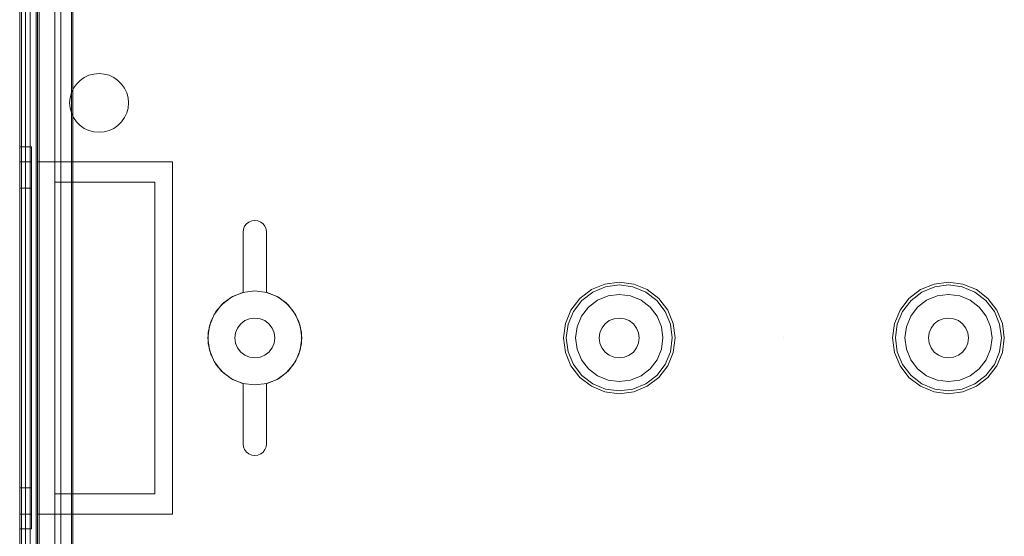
# Model space of a CAD drawing. Extents: x -620 to 300, y 62 to 1112.
# Tile 179 of 235: x 170.011 to 171.319, y 612.128 to 612.814. Entities that reach past the tile are written whole.
import ezdxf

# ---------------------------------------------------------------- set-up
doc = ezdxf.new("R2010")
doc.units = 0
doc.layers.get('0').update_dxf_attribs({"lineweight": 13})
doc.layers.add('ConnectionPoints-A06CPVLIL0', color=7, linetype='Continuous', lineweight=50)

# ---------------------------------------------------------------- blocks, each defined once
blk = doc.blocks.new('Referenz-A06CPVLKL0')
at = {"color": 9, "linetype": 'ByBlock', "lineweight": 13, "ltscale": 0.13, "true_color": 0xc1c9c4}
for p, q in [((170.0106, 613.6803), (170.0106, 611.1022)), ((170.0106, 611.1022), (170.0106, 613.6803)), ((170.0325, 611.1022), (170.0325, 613.6803)), ((170.0341, 612.6256), (170.0341, 613.6803)), ((170.0106, 613.5944), (170.0106, 612.3913)), ((170.0106, 612.3913), (170.0106, 613.5944)), ((170.0106, 613.5866), (170.0106, 612.3913)), ((170.0106, 611.196), (170.0106, 613.5866)), ((170.0184, 612.3913), (170.0184, 613.5944)), ((170.0184, 613.5944), (170.0184, 612.3913)), ((170.0184, 612.3913), (170.0184, 613.5866)), ((170.0184, 611.196), (170.0184, 613.5866)), ((170.0325, 613.5428), (170.0325, 611.2397)), ((170.0575, 611.2397), (170.0575, 613.5428)), ((170.0575, 613.4225), (170.0575, 612.5983)), ((170.0794, 613.4225), (170.0794, 612.7171)), ((170.0794, 612.7171), (170.0794, 613.4225)), ((170.091, 612.7337), (170.0965, 612.7376)), ((170.0965, 612.7376), (170.091, 612.7337)), ((170.0965, 612.7376), (170.1027, 612.7405)), ((170.1027, 612.7405), (170.0965, 612.7376)), ((170.1027, 612.7405), (170.1093, 612.7422)), ((170.1093, 612.7422), (170.1027, 612.7405)), ((170.1093, 612.7422), (170.1161, 612.7428)), ((170.1161, 612.7428), (170.1093, 612.7422)), ((170.1161, 612.7428), (170.1228, 612.7422)), ((170.1228, 612.7422), (170.1161, 612.7428)), ((170.1228, 612.7422), (170.1294, 612.7405)), ((170.1294, 612.7405), (170.1228, 612.7422)), ((170.1294, 612.7405), (170.1356, 612.7376)), ((170.1356, 612.7376), (170.1294, 612.7405)), ((170.1356, 612.7376), (170.1412, 612.7337)), ((170.1412, 612.7337), (170.1356, 612.7376)), ((170.0794, 612.7171), (170.0822, 612.7233)), ((170.0822, 612.7233), (170.0794, 612.7171)), ((170.0822, 612.7233), (170.0861, 612.7288)), ((170.0861, 612.7288), (170.0822, 612.7233)), ((170.0861, 612.7288), (170.091, 612.7337)), ((170.091, 612.7337), (170.0861, 612.7288)), ((170.1412, 612.7337), (170.146, 612.7289)), ((170.146, 612.7289), (170.1412, 612.7337)), ((170.146, 612.7289), (170.1499, 612.7233)), ((170.1499, 612.7233), (170.146, 612.7289)), ((170.1499, 612.7233), (170.1528, 612.7171)), ((170.1528, 612.7171), (170.1499, 612.7233)), ((170.0776, 612.7105), (170.077, 612.7038)), ((170.077, 612.7038), (170.0776, 612.7105)), ((170.0794, 612.7171), (170.0776, 612.7105)), ((170.0776, 612.7105), (170.0794, 612.7171)), ((170.0794, 612.7171), (170.0794, 612.7171)), ((170.1528, 612.7171), (170.1546, 612.7105)), ((170.1546, 612.7105), (170.1528, 612.7171)), ((170.1546, 612.7105), (170.1551, 612.7038)), ((170.1551, 612.7038), (170.1546, 612.7105)), ((170.077, 612.7038), (170.0776, 612.697)), ((170.0776, 612.697), (170.077, 612.7038)), ((170.0776, 612.697), (170.0794, 612.6904)), ((170.0794, 612.6904), (170.0776, 612.697)), ((170.1546, 612.697), (170.1528, 612.6904)), ((170.1528, 612.6904), (170.1546, 612.697)), ((170.1551, 612.7038), (170.1546, 612.697)), ((170.1546, 612.697), (170.1551, 612.7038)), ((170.0822, 612.6843), (170.0794, 612.6904)), ((170.0794, 612.6904), (170.0794, 612.5983)), ((170.0794, 612.6904), (170.0822, 612.6843)), ((170.0794, 612.5983), (170.0794, 612.6904)), ((170.0794, 612.6904), (170.0794, 612.6904)), ((170.0861, 612.6787), (170.0822, 612.6843)), ((170.0822, 612.6843), (170.0861, 612.6787)), ((170.1499, 612.6842), (170.146, 612.6786)), ((170.146, 612.6786), (170.1499, 612.6842)), ((170.1528, 612.6904), (170.1499, 612.6842)), ((170.1499, 612.6842), (170.1528, 612.6904)), ((170.091, 612.6739), (170.0861, 612.6787)), ((170.0861, 612.6787), (170.091, 612.6739)), ((170.0965, 612.6699), (170.091, 612.6739)), ((170.091, 612.6739), (170.0965, 612.6699)), ((170.1412, 612.6738), (170.1356, 612.6699)), ((170.1356, 612.6699), (170.1412, 612.6738)), ((170.146, 612.6786), (170.1412, 612.6738)), ((170.1412, 612.6738), (170.146, 612.6786)), ((170.1027, 612.6671), (170.0965, 612.6699)), ((170.0965, 612.6699), (170.1027, 612.6671)), ((170.1093, 612.6653), (170.1027, 612.6671)), ((170.1027, 612.6671), (170.1093, 612.6653)), ((170.1161, 612.6647), (170.1093, 612.6653)), ((170.1093, 612.6653), (170.1161, 612.6647)), ((170.1228, 612.6653), (170.1161, 612.6647)), ((170.1161, 612.6647), (170.1228, 612.6653)), ((170.1294, 612.6671), (170.1228, 612.6653)), ((170.1228, 612.6653), (170.1294, 612.6671)), ((170.1356, 612.6699), (170.1294, 612.6671)), ((170.1294, 612.6671), (170.1356, 612.6699)), ((170.0106, 612.6452), (170.0106, 612.6365)), ((170.0262, 612.6452), (170.0106, 612.6452)), ((170.0106, 612.6365), (170.0106, 612.6452)), ((170.0262, 612.6365), (170.0262, 612.6452)), ((170.0262, 612.6365), (170.0262, 612.6452)), ((170.0106, 612.6365), (170.0106, 612.6112)), ((170.0106, 612.6112), (170.0106, 612.6365)), ((170.0262, 612.6112), (170.0262, 612.6365)), ((170.0262, 612.6112), (170.0262, 612.6365)), ((170.0106, 612.6253), (170.0106, 612.6174)), ((170.0262, 612.6253), (170.0106, 612.6253)), ((170.0106, 612.6174), (170.0106, 612.6253)), ((170.0262, 612.6174), (170.0262, 612.6253)), ((170.0262, 612.6174), (170.0262, 612.6253)), ((170.0341, 612.6256), (170.1239, 612.6256)), ((170.0341, 612.3913), (170.0341, 612.6256)), ((170.0341, 612.6256), (170.0341, 612.6256)), ((170.0341, 612.6256), (170.1239, 612.6256)), ((170.0341, 612.3913), (170.0341, 612.6256)), ((170.1239, 612.6256), (170.2137, 612.6256)), ((170.1239, 612.6256), (170.2137, 612.6256)), ((170.2137, 612.6256), (170.2137, 612.3913)), ((170.2137, 612.6256), (170.2137, 612.6256)), ((170.2137, 612.6256), (170.2137, 612.3913)), ((170.0106, 612.6174), (170.0106, 612.594)), ((170.0106, 612.594), (170.0106, 612.6174)), ((170.0106, 612.6112), (170.0106, 612.5708)), ((170.0106, 612.5708), (170.0106, 612.6112)), ((170.0262, 612.594), (170.0262, 612.6174)), ((170.0262, 612.594), (170.0262, 612.6174)), ((170.0262, 612.5708), (170.0262, 612.6112)), ((170.0262, 612.5708), (170.0262, 612.6112)), ((170.0106, 612.594), (170.0106, 612.5568)), ((170.0106, 612.5568), (170.0106, 612.594)), ((170.0262, 612.5568), (170.0262, 612.594)), ((170.0262, 612.5568), (170.0262, 612.594)), ((170.0575, 612.5983), (170.0575, 612.1842)), ((170.0794, 612.5983), (170.0575, 612.5983)), ((170.0575, 612.5983), (170.0794, 612.5983)), ((170.0575, 612.5983), (170.0575, 612.5983)), ((170.0794, 612.5983), (170.1903, 612.5983)), ((170.1239, 612.5983), (170.0794, 612.5983)), ((170.0794, 612.5983), (170.0794, 612.5983)), ((170.1903, 612.5983), (170.1239, 612.5983)), ((170.1903, 612.5983), (170.1903, 612.1842)), ((170.1903, 612.1842), (170.1903, 612.5983)), ((170.1903, 612.5983), (170.1903, 612.5983)), ((170.0106, 612.5905), (170.0106, 612.5837)), ((170.0262, 612.5905), (170.0106, 612.5905)), ((170.0106, 612.5837), (170.0106, 612.5905)), ((170.0106, 612.5837), (170.0106, 612.5638)), ((170.0106, 612.5638), (170.0106, 612.5837)), ((170.0262, 612.5837), (170.0262, 612.5905)), ((170.0262, 612.5837), (170.0262, 612.5905)), ((170.0262, 612.5638), (170.0262, 612.5837)), ((170.0262, 612.5638), (170.0262, 612.5837)), ((170.0106, 612.5708), (170.0106, 612.5182)), ((170.0106, 612.5182), (170.0106, 612.5708)), ((170.0262, 612.5182), (170.0262, 612.5708)), ((170.0262, 612.5182), (170.0262, 612.5708)), ((170.0106, 612.5638), (170.0106, 612.5321)), ((170.0106, 612.5321), (170.0106, 612.5638)), ((170.0106, 612.5568), (170.0106, 612.5083)), ((170.0106, 612.5083), (170.0106, 612.5568)), ((170.0262, 612.5321), (170.0262, 612.5638)), ((170.0262, 612.5321), (170.0262, 612.5638)), ((170.0262, 612.5083), (170.0262, 612.5568)), ((170.0262, 612.5083), (170.0262, 612.5568)), ((170.308, 612.5359), (170.3096, 612.5397)), ((170.3096, 612.5397), (170.308, 612.5359)), ((170.3096, 612.5397), (170.3121, 612.5429)), ((170.3121, 612.5429), (170.3096, 612.5397)), ((170.3121, 612.5429), (170.3153, 612.5454)), ((170.3153, 612.5454), (170.3121, 612.5429)), ((170.3153, 612.5454), (170.3191, 612.547)), ((170.3191, 612.547), (170.3153, 612.5454)), ((170.3191, 612.547), (170.3231, 612.5475)), ((170.3231, 612.5475), (170.3191, 612.547)), ((170.3231, 612.5475), (170.3272, 612.547)), ((170.3272, 612.547), (170.3231, 612.5475)), ((170.3272, 612.547), (170.3309, 612.5454)), ((170.3309, 612.5454), (170.3272, 612.547)), ((170.3309, 612.5454), (170.3342, 612.5429)), ((170.3342, 612.5429), (170.3309, 612.5454)), ((170.3342, 612.5429), (170.3366, 612.5397)), ((170.3366, 612.5397), (170.3342, 612.5429)), ((170.3366, 612.5397), (170.3382, 612.5359)), ((170.3382, 612.5359), (170.3366, 612.5397)), ((170.0106, 612.5321), (170.0106, 612.4909)), ((170.0106, 612.4909), (170.0106, 612.5321)), ((170.0262, 612.4909), (170.0262, 612.5321)), ((170.0262, 612.4909), (170.0262, 612.5321)), ((170.3075, 612.5319), (170.308, 612.5359)), ((170.308, 612.5359), (170.3075, 612.5319)), ((170.3075, 612.4518), (170.3075, 612.5319)), ((170.3075, 612.5319), (170.3075, 612.4518)), ((170.3075, 612.5319), (170.3075, 612.5319)), ((170.3382, 612.5359), (170.3387, 612.5319)), ((170.3387, 612.5319), (170.3382, 612.5359)), ((170.3387, 612.5319), (170.3387, 612.4518)), ((170.3387, 612.4518), (170.3387, 612.5319)), ((170.3387, 612.5319), (170.3387, 612.5319)), ((170.0106, 612.5182), (170.0106, 612.457)), ((170.0106, 612.457), (170.0106, 612.5182)), ((170.0262, 612.457), (170.0262, 612.5182)), ((170.0262, 612.457), (170.0262, 612.5182)), ((170.0106, 612.5083), (170.0106, 612.4518)), ((170.0106, 612.4518), (170.0106, 612.5083)), ((170.0262, 612.4518), (170.0262, 612.5083)), ((170.0262, 612.4518), (170.0262, 612.5083)), ((170.0106, 612.4909), (170.0106, 612.4428)), ((170.0106, 612.4428), (170.0106, 612.4909)), ((170.0262, 612.4428), (170.0262, 612.4909)), ((170.0262, 612.4428), (170.0262, 612.4909)), ((170.7883, 612.463), (170.7704, 612.4555)), ((170.8075, 612.4655), (170.7883, 612.463)), ((170.7893, 612.4593), (170.8075, 612.4617)), ((170.8267, 612.463), (170.8075, 612.4655)), ((170.8075, 612.4617), (170.8257, 612.4593)), ((170.8446, 612.4555), (170.8267, 612.463)), ((171.2258, 612.463), (171.2079, 612.4555)), ((171.245, 612.4655), (171.2258, 612.463)), ((171.2268, 612.4593), (171.245, 612.4617)), ((171.2642, 612.463), (171.245, 612.4655)), ((171.245, 612.4617), (171.2632, 612.4593)), ((171.2821, 612.4555), (171.2642, 612.463)), ((170.0106, 612.457), (170.0106, 612.3913)), ((170.0106, 612.3913), (170.0106, 612.457)), ((170.0106, 612.4518), (170.0106, 612.3913)), ((170.0106, 612.3913), (170.0106, 612.4518)), ((170.0262, 612.3913), (170.0262, 612.457)), ((170.0262, 612.3913), (170.0262, 612.457)), ((170.0262, 612.3913), (170.0262, 612.4518)), ((170.0262, 612.3913), (170.0262, 612.4518)), ((170.3069, 612.4516), (170.2919, 612.4454)), ((170.3069, 612.4516), (170.2919, 612.4454)), ((170.2936, 612.4463), (170.3075, 612.4518)), ((170.3075, 612.4518), (170.2936, 612.4463)), ((170.3231, 612.4538), (170.3069, 612.4516)), ((170.3231, 612.4538), (170.3069, 612.4516)), ((170.3075, 612.4518), (170.3075, 612.4518)), ((170.3393, 612.4516), (170.3231, 612.4538)), ((170.3393, 612.4516), (170.3231, 612.4538)), ((170.3387, 612.4518), (170.3527, 612.4463)), ((170.3527, 612.4463), (170.3387, 612.4518)), ((170.3387, 612.4518), (170.3387, 612.4518)), ((170.3544, 612.4454), (170.3393, 612.4516)), ((170.3544, 612.4454), (170.3393, 612.4516)), ((170.7704, 612.4555), (170.755, 612.4437)), ((170.7577, 612.441), (170.7723, 612.4522)), ((170.7723, 612.4522), (170.7893, 612.4593)), ((170.8075, 612.4492), (170.7925, 612.4473)), ((170.8075, 612.4492), (170.7925, 612.4473)), ((170.8225, 612.4473), (170.8075, 612.4492)), ((170.8225, 612.4473), (170.8075, 612.4492)), ((170.8257, 612.4593), (170.8427, 612.4522)), ((170.8427, 612.4522), (170.8573, 612.441)), ((170.86, 612.4437), (170.8446, 612.4555)), ((171.2079, 612.4555), (171.1925, 612.4437)), ((171.1952, 612.441), (171.2098, 612.4522)), ((171.2098, 612.4522), (171.2268, 612.4593)), ((171.245, 612.4492), (171.23, 612.4473)), ((171.245, 612.4492), (171.23, 612.4473)), ((171.26, 612.4473), (171.245, 612.4492)), ((171.26, 612.4473), (171.245, 612.4492)), ((171.2632, 612.4593), (171.2802, 612.4522)), ((171.2802, 612.4522), (171.2948, 612.441)), ((171.2975, 612.4437), (171.2821, 612.4555)), ((170.0106, 612.4428), (170.0106, 612.3913)), ((170.0106, 612.3913), (170.0106, 612.4428)), ((170.0262, 612.3913), (170.0262, 612.4428)), ((170.0262, 612.3913), (170.0262, 612.4428)), ((170.2789, 612.4355), (170.269, 612.4225)), ((170.2789, 612.4355), (170.269, 612.4225)), ((170.2715, 612.4265), (170.2813, 612.4378)), ((170.2813, 612.4378), (170.2715, 612.4265)), ((170.2919, 612.4454), (170.2789, 612.4355)), ((170.2919, 612.4454), (170.2789, 612.4355)), ((170.2813, 612.4378), (170.2936, 612.4463)), ((170.2936, 612.4463), (170.2813, 612.4378)), ((170.3527, 612.4463), (170.3649, 612.4378)), ((170.3649, 612.4378), (170.3527, 612.4463)), ((170.3673, 612.4355), (170.3544, 612.4454)), ((170.3673, 612.4355), (170.3544, 612.4454)), ((170.3649, 612.4378), (170.3747, 612.4265)), ((170.3747, 612.4265), (170.3649, 612.4378)), ((170.3772, 612.4225), (170.3673, 612.4355)), ((170.3772, 612.4225), (170.3673, 612.4355)), ((170.755, 612.4437), (170.7432, 612.4284)), ((170.7465, 612.4265), (170.7577, 612.441)), ((170.7785, 612.4415), (170.7665, 612.4323)), ((170.7785, 612.4415), (170.7665, 612.4323)), ((170.7925, 612.4473), (170.7785, 612.4415)), ((170.7925, 612.4473), (170.7785, 612.4415)), ((170.8365, 612.4415), (170.8225, 612.4473)), ((170.8365, 612.4415), (170.8225, 612.4473)), ((170.8485, 612.4323), (170.8365, 612.4415)), ((170.8485, 612.4323), (170.8365, 612.4415)), ((170.8573, 612.441), (170.8685, 612.4265)), ((170.8718, 612.4284), (170.86, 612.4437)), ((171.1925, 612.4437), (171.1807, 612.4284)), ((171.184, 612.4265), (171.1952, 612.441)), ((171.216, 612.4415), (171.204, 612.4323)), ((171.216, 612.4415), (171.204, 612.4323)), ((171.23, 612.4473), (171.216, 612.4415)), ((171.23, 612.4473), (171.216, 612.4415)), ((171.274, 612.4415), (171.26, 612.4473)), ((171.274, 612.4415), (171.26, 612.4473)), ((171.286, 612.4323), (171.274, 612.4415)), ((171.286, 612.4323), (171.274, 612.4415)), ((171.2948, 612.441), (171.306, 612.4265)), ((171.3093, 612.4284), (171.2975, 612.4437)), ((170.269, 612.4225), (170.2627, 612.4074)), ((170.269, 612.4225), (170.2627, 612.4074)), ((170.2646, 612.4133), (170.2715, 612.4265)), ((170.2715, 612.4265), (170.2646, 612.4133)), ((170.3747, 612.4265), (170.3816, 612.4133)), ((170.3816, 612.4133), (170.3747, 612.4265)), ((170.3835, 612.4074), (170.3772, 612.4225)), ((170.3835, 612.4074), (170.3772, 612.4225)), ((170.7432, 612.4284), (170.7358, 612.4105)), ((170.7395, 612.4095), (170.7465, 612.4265)), ((170.7665, 612.4323), (170.7573, 612.4202)), ((170.7665, 612.4323), (170.7573, 612.4202)), ((170.8577, 612.4202), (170.8485, 612.4323)), ((170.8577, 612.4202), (170.8485, 612.4323)), ((170.8685, 612.4265), (170.8755, 612.4095)), ((170.8792, 612.4105), (170.8718, 612.4284)), ((171.1807, 612.4284), (171.1733, 612.4105)), ((171.177, 612.4095), (171.184, 612.4265)), ((171.204, 612.4323), (171.1948, 612.4202)), ((171.204, 612.4323), (171.1948, 612.4202)), ((171.2952, 612.4202), (171.286, 612.4323)), ((171.2952, 612.4202), (171.286, 612.4323)), ((171.306, 612.4265), (171.313, 612.4095)), ((171.3167, 612.4105), (171.3093, 612.4284)), ((170.2611, 612.3987), (170.2646, 612.4133)), ((170.2646, 612.4133), (170.2611, 612.3987)), ((170.3043, 612.41), (170.3001, 612.4045)), ((170.3001, 612.4045), (170.3043, 612.41)), ((170.3098, 612.4143), (170.3043, 612.41)), ((170.3043, 612.41), (170.3098, 612.4143)), ((170.3162, 612.4169), (170.3098, 612.4143)), ((170.3098, 612.4143), (170.3162, 612.4169)), ((170.3231, 612.4178), (170.3162, 612.4169)), ((170.3162, 612.4169), (170.3231, 612.4178)), ((170.33, 612.4169), (170.3231, 612.4178)), ((170.3231, 612.4178), (170.33, 612.4169)), ((170.3364, 612.4143), (170.33, 612.4169)), ((170.33, 612.4169), (170.3364, 612.4143)), ((170.3419, 612.41), (170.3364, 612.4143)), ((170.3364, 612.4143), (170.3419, 612.41)), ((170.3461, 612.4045), (170.3419, 612.41)), ((170.3419, 612.41), (170.3461, 612.4045)), ((170.3816, 612.4133), (170.3852, 612.3987)), ((170.3852, 612.3987), (170.3816, 612.4133)), ((170.7358, 612.4105), (170.7333, 612.3913)), ((170.7371, 612.3913), (170.7395, 612.4095)), ((170.7573, 612.4202), (170.7515, 612.4063)), ((170.7573, 612.4202), (170.7515, 612.4063)), ((170.7887, 612.41), (170.7845, 612.4045)), ((170.7845, 612.4045), (170.7887, 612.41)), ((170.7942, 612.4143), (170.7887, 612.41)), ((170.7887, 612.41), (170.7942, 612.4143)), ((170.8006, 612.4169), (170.7942, 612.4143)), ((170.7942, 612.4143), (170.8006, 612.4169)), ((170.8075, 612.4178), (170.8006, 612.4169)), ((170.8006, 612.4169), (170.8075, 612.4178)), ((170.8144, 612.4169), (170.8075, 612.4178)), ((170.8075, 612.4178), (170.8144, 612.4169)), ((170.8208, 612.4143), (170.8144, 612.4169)), ((170.8144, 612.4169), (170.8208, 612.4143)), ((170.8263, 612.41), (170.8208, 612.4143)), ((170.8208, 612.4143), (170.8263, 612.41)), ((170.8305, 612.4045), (170.8263, 612.41)), ((170.8263, 612.41), (170.8305, 612.4045)), ((170.8635, 612.4063), (170.8577, 612.4202)), ((170.8635, 612.4063), (170.8577, 612.4202)), ((170.8755, 612.4095), (170.8779, 612.3913)), ((170.8817, 612.3913), (170.8792, 612.4105)), ((171.1733, 612.4105), (171.1708, 612.3913)), ((171.1746, 612.3913), (171.177, 612.4095)), ((171.1948, 612.4202), (171.189, 612.4063)), ((171.1948, 612.4202), (171.189, 612.4063)), ((171.2262, 612.41), (171.222, 612.4045)), ((171.222, 612.4045), (171.2262, 612.41)), ((171.2317, 612.4143), (171.2262, 612.41)), ((171.2262, 612.41), (171.2317, 612.4143)), ((171.2381, 612.4169), (171.2317, 612.4143)), ((171.2317, 612.4143), (171.2381, 612.4169)), ((171.245, 612.4178), (171.2381, 612.4169)), ((171.2381, 612.4169), (171.245, 612.4178)), ((171.2519, 612.4169), (171.245, 612.4178)), ((171.245, 612.4178), (171.2519, 612.4169)), ((171.2583, 612.4143), (171.2519, 612.4169)), ((171.2519, 612.4169), (171.2583, 612.4143)), ((171.2638, 612.41), (171.2583, 612.4143)), ((171.2583, 612.4143), (171.2638, 612.41)), ((171.268, 612.4045), (171.2638, 612.41)), ((171.2638, 612.41), (171.268, 612.4045)), ((171.301, 612.4063), (171.2952, 612.4202)), ((171.301, 612.4063), (171.2952, 612.4202)), ((171.313, 612.4095), (171.3154, 612.3913)), ((171.3192, 612.3913), (171.3167, 612.4105)), ((170.2627, 612.4074), (170.2606, 612.3913)), ((170.2627, 612.4074), (170.2606, 612.3913)), ((170.2611, 612.3838), (170.2611, 612.3987)), ((170.2611, 612.3987), (170.2611, 612.3838)), ((170.2975, 612.3981), (170.2966, 612.3913)), ((170.2966, 612.3913), (170.2975, 612.3981)), ((170.3001, 612.4045), (170.2975, 612.3981)), ((170.2975, 612.3981), (170.3001, 612.4045)), ((170.3488, 612.3981), (170.3461, 612.4045)), ((170.3461, 612.4045), (170.3488, 612.3981)), ((170.3497, 612.3913), (170.3488, 612.3981)), ((170.3488, 612.3981), (170.3497, 612.3913)), ((170.3856, 612.3913), (170.3835, 612.4074)), ((170.3856, 612.3913), (170.3835, 612.4074)), ((170.3852, 612.3987), (170.3852, 612.3838)), ((170.3852, 612.3838), (170.3852, 612.3987)), ((170.7515, 612.4063), (170.7495, 612.3913)), ((170.7515, 612.4063), (170.7495, 612.3913)), ((170.7818, 612.3981), (170.7809, 612.3913)), ((170.7809, 612.3913), (170.7818, 612.3981)), ((170.7845, 612.4045), (170.7818, 612.3981)), ((170.7818, 612.3981), (170.7845, 612.4045)), ((170.8331, 612.3981), (170.8305, 612.4045)), ((170.8305, 612.4045), (170.8331, 612.3981)), ((170.8341, 612.3913), (170.8331, 612.3981)), ((170.8331, 612.3981), (170.8341, 612.3913)), ((170.8655, 612.3913), (170.8635, 612.4063)), ((170.8655, 612.3913), (170.8635, 612.4063)), ((171.189, 612.4063), (171.187, 612.3913)), ((171.189, 612.4063), (171.187, 612.3913)), ((171.2193, 612.3981), (171.2184, 612.3913)), ((171.2184, 612.3913), (171.2193, 612.3981)), ((171.222, 612.4045), (171.2193, 612.3981)), ((171.2193, 612.3981), (171.222, 612.4045)), ((171.2706, 612.3981), (171.268, 612.4045)), ((171.268, 612.4045), (171.2706, 612.3981)), ((171.2716, 612.3913), (171.2706, 612.3981)), ((171.2706, 612.3981), (171.2716, 612.3913)), ((171.303, 612.3913), (171.301, 612.4063)), ((171.303, 612.3913), (171.301, 612.4063)), ((170.0106, 612.3913), (170.0106, 611.196)), ((170.0106, 612.3913), (170.0106, 611.1881)), ((170.0106, 612.3913), (170.0106, 612.3397)), ((170.0106, 612.3913), (170.0106, 612.3307)), ((170.0106, 612.3913), (170.0106, 612.3255)), ((170.0106, 611.1881), (170.0106, 612.3913)), ((170.0106, 612.3397), (170.0106, 612.3913)), ((170.0106, 612.3307), (170.0106, 612.3913)), ((170.0106, 612.3255), (170.0106, 612.3913)), ((170.0184, 611.196), (170.0184, 612.3913)), ((170.0184, 611.1881), (170.0184, 612.3913)), ((170.0184, 612.3913), (170.0184, 611.1881)), ((170.0262, 612.3397), (170.0262, 612.3913)), ((170.0262, 612.3307), (170.0262, 612.3913)), ((170.0262, 612.3255), (170.0262, 612.3913)), ((170.0262, 612.3397), (170.0262, 612.3913)), ((170.0262, 612.3307), (170.0262, 612.3913)), ((170.0262, 612.3255), (170.0262, 612.3913)), ((170.0341, 612.1569), (170.0341, 612.3913)), ((170.0341, 612.1569), (170.0341, 612.3913)), ((170.2137, 612.3913), (170.2137, 612.1569)), ((170.2137, 612.3913), (170.2137, 612.1569)), ((170.2606, 612.3913), (170.2627, 612.3751)), ((170.2606, 612.3913), (170.2627, 612.3751)), ((170.2646, 612.3693), (170.2611, 612.3838)), ((170.2611, 612.3838), (170.2646, 612.3693)), ((170.2966, 612.3913), (170.2975, 612.3844)), ((170.2975, 612.3844), (170.2966, 612.3913)), ((170.2975, 612.3844), (170.3001, 612.378)), ((170.3001, 612.378), (170.2975, 612.3844)), ((170.3461, 612.378), (170.3488, 612.3844)), ((170.3488, 612.3844), (170.3461, 612.378)), ((170.3488, 612.3844), (170.3497, 612.3913)), ((170.3497, 612.3913), (170.3488, 612.3844)), ((170.3852, 612.3838), (170.3816, 612.3693)), ((170.3816, 612.3693), (170.3852, 612.3838)), ((170.3835, 612.3751), (170.3856, 612.3913)), ((170.3835, 612.3751), (170.3856, 612.3913)), ((170.7333, 612.3913), (170.7358, 612.3721)), ((170.7395, 612.373), (170.7371, 612.3913)), ((170.7495, 612.3913), (170.7515, 612.3763)), ((170.7495, 612.3913), (170.7515, 612.3763)), ((170.7809, 612.3913), (170.7818, 612.3844)), ((170.7818, 612.3844), (170.7809, 612.3913)), ((170.7818, 612.3844), (170.7845, 612.378)), ((170.7845, 612.378), (170.7818, 612.3844)), ((170.8305, 612.378), (170.8331, 612.3844)), ((170.8331, 612.3844), (170.8305, 612.378)), ((170.8331, 612.3844), (170.8341, 612.3913)), ((170.8341, 612.3913), (170.8331, 612.3844)), ((170.8635, 612.3763), (170.8655, 612.3913)), ((170.8635, 612.3763), (170.8655, 612.3913)), ((170.8779, 612.3913), (170.8755, 612.373)), ((170.8792, 612.3721), (170.8817, 612.3913)), ((171.1708, 612.3913), (171.1733, 612.3721)), ((171.177, 612.373), (171.1746, 612.3913)), ((171.187, 612.3913), (171.189, 612.3763)), ((171.187, 612.3913), (171.189, 612.3763)), ((171.2184, 612.3913), (171.2193, 612.3844)), ((171.2193, 612.3844), (171.2184, 612.3913)), ((171.2193, 612.3844), (171.222, 612.378)), ((171.222, 612.378), (171.2193, 612.3844)), ((171.268, 612.378), (171.2706, 612.3844)), ((171.2706, 612.3844), (171.268, 612.378)), ((171.2706, 612.3844), (171.2716, 612.3913)), ((171.2716, 612.3913), (171.2706, 612.3844)), ((171.301, 612.3763), (171.303, 612.3913)), ((171.301, 612.3763), (171.303, 612.3913)), ((171.3154, 612.3913), (171.313, 612.373)), ((171.3167, 612.3721), (171.3192, 612.3913)), ((170.2627, 612.3751), (170.269, 612.36)), ((170.2627, 612.3751), (170.269, 612.36)), ((170.3001, 612.378), (170.3043, 612.3725)), ((170.3043, 612.3725), (170.3001, 612.378)), ((170.3043, 612.3725), (170.3098, 612.3683)), ((170.3098, 612.3683), (170.3043, 612.3725)), ((170.3364, 612.3683), (170.3419, 612.3725)), ((170.3419, 612.3725), (170.3364, 612.3683)), ((170.3419, 612.3725), (170.3461, 612.378)), ((170.3461, 612.378), (170.3419, 612.3725)), ((170.3772, 612.36), (170.3835, 612.3751)), ((170.3772, 612.36), (170.3835, 612.3751)), ((170.7358, 612.3721), (170.7432, 612.3542)), ((170.7465, 612.3561), (170.7395, 612.373)), ((170.7515, 612.3763), (170.7573, 612.3623)), ((170.7515, 612.3763), (170.7573, 612.3623)), ((170.7845, 612.378), (170.7887, 612.3725)), ((170.7887, 612.3725), (170.7845, 612.378)), ((170.7887, 612.3725), (170.7942, 612.3683)), ((170.7942, 612.3683), (170.7887, 612.3725)), ((170.8208, 612.3683), (170.8263, 612.3725)), ((170.8263, 612.3725), (170.8208, 612.3683)), ((170.8263, 612.3725), (170.8305, 612.378)), ((170.8305, 612.378), (170.8263, 612.3725)), ((170.8577, 612.3623), (170.8635, 612.3763)), ((170.8577, 612.3623), (170.8635, 612.3763)), ((170.8755, 612.373), (170.8685, 612.3561)), ((170.8718, 612.3542), (170.8792, 612.3721)), ((171.1733, 612.3721), (171.1807, 612.3542)), ((171.184, 612.3561), (171.177, 612.373)), ((171.189, 612.3763), (171.1948, 612.3623)), ((171.189, 612.3763), (171.1948, 612.3623)), ((171.222, 612.378), (171.2262, 612.3725)), ((171.2262, 612.3725), (171.222, 612.378)), ((171.2262, 612.3725), (171.2317, 612.3683)), ((171.2317, 612.3683), (171.2262, 612.3725)), ((171.2583, 612.3683), (171.2638, 612.3725)), ((171.2638, 612.3725), (171.2583, 612.3683)), ((171.2638, 612.3725), (171.268, 612.378)), ((171.268, 612.378), (171.2638, 612.3725)), ((171.2952, 612.3623), (171.301, 612.3763)), ((171.2952, 612.3623), (171.301, 612.3763)), ((171.313, 612.373), (171.306, 612.3561)), ((171.3093, 612.3542), (171.3167, 612.3721)), ((170.2715, 612.356), (170.2646, 612.3693)), ((170.2646, 612.3693), (170.2715, 612.356)), ((170.269, 612.36), (170.2789, 612.3471)), ((170.269, 612.36), (170.2789, 612.3471)), ((170.3098, 612.3683), (170.3162, 612.3656)), ((170.3162, 612.3656), (170.3098, 612.3683)), ((170.3162, 612.3656), (170.3231, 612.3647)), ((170.3231, 612.3647), (170.3162, 612.3656)), ((170.3231, 612.3647), (170.33, 612.3656)), ((170.33, 612.3656), (170.3231, 612.3647)), ((170.33, 612.3656), (170.3364, 612.3683)), ((170.3364, 612.3683), (170.33, 612.3656)), ((170.3673, 612.3471), (170.3772, 612.36)), ((170.3673, 612.3471), (170.3772, 612.36)), ((170.3816, 612.3693), (170.3747, 612.356)), ((170.3747, 612.356), (170.3816, 612.3693)), ((170.7573, 612.3623), (170.7665, 612.3503)), ((170.7573, 612.3623), (170.7665, 612.3503)), ((170.7942, 612.3683), (170.8006, 612.3656)), ((170.8006, 612.3656), (170.7942, 612.3683)), ((170.8006, 612.3656), (170.8075, 612.3647)), ((170.8075, 612.3647), (170.8006, 612.3656)), ((170.8075, 612.3647), (170.8144, 612.3656)), ((170.8144, 612.3656), (170.8075, 612.3647)), ((170.8144, 612.3656), (170.8208, 612.3683)), ((170.8208, 612.3683), (170.8144, 612.3656)), ((170.8485, 612.3503), (170.8577, 612.3623)), ((170.8485, 612.3503), (170.8577, 612.3623)), ((171.1948, 612.3623), (171.204, 612.3503)), ((171.1948, 612.3623), (171.204, 612.3503)), ((171.2317, 612.3683), (171.2381, 612.3656)), ((171.2381, 612.3656), (171.2317, 612.3683)), ((171.2381, 612.3656), (171.245, 612.3647)), ((171.245, 612.3647), (171.2381, 612.3656)), ((171.245, 612.3647), (171.2519, 612.3656)), ((171.2519, 612.3656), (171.245, 612.3647)), ((171.2519, 612.3656), (171.2583, 612.3683)), ((171.2583, 612.3683), (171.2519, 612.3656)), ((171.286, 612.3503), (171.2952, 612.3623)), ((171.286, 612.3503), (171.2952, 612.3623)), ((170.2813, 612.3448), (170.2715, 612.356)), ((170.2715, 612.356), (170.2813, 612.3448)), ((170.2789, 612.3471), (170.2919, 612.3371)), ((170.2789, 612.3471), (170.2919, 612.3371)), ((170.2936, 612.3362), (170.2813, 612.3448)), ((170.2813, 612.3448), (170.2936, 612.3362)), ((170.3649, 612.3448), (170.3527, 612.3362)), ((170.3527, 612.3362), (170.3649, 612.3448)), ((170.3544, 612.3371), (170.3673, 612.3471)), ((170.3544, 612.3371), (170.3673, 612.3471)), ((170.3747, 612.356), (170.3649, 612.3448)), ((170.3649, 612.3448), (170.3747, 612.356)), ((170.7432, 612.3542), (170.755, 612.3388)), ((170.7577, 612.3415), (170.7465, 612.3561)), ((170.7665, 612.3503), (170.7785, 612.3411)), ((170.7665, 612.3503), (170.7785, 612.3411)), ((170.8365, 612.3411), (170.8485, 612.3503)), ((170.8365, 612.3411), (170.8485, 612.3503)), ((170.8685, 612.3561), (170.8573, 612.3415)), ((170.86, 612.3388), (170.8718, 612.3542)), ((171.1807, 612.3542), (171.1925, 612.3388)), ((171.1952, 612.3415), (171.184, 612.3561)), ((171.204, 612.3503), (171.216, 612.3411)), ((171.204, 612.3503), (171.216, 612.3411)), ((171.274, 612.3411), (171.286, 612.3503)), ((171.274, 612.3411), (171.286, 612.3503)), ((171.306, 612.3561), (171.2948, 612.3415)), ((171.2975, 612.3388), (171.3093, 612.3542)), ((170.0106, 612.3397), (170.0106, 612.2917)), ((170.0106, 612.2917), (170.0106, 612.3397)), ((170.0106, 612.3307), (170.0106, 612.2742)), ((170.0106, 612.2742), (170.0106, 612.3307)), ((170.0262, 612.2917), (170.0262, 612.3397)), ((170.0262, 612.2917), (170.0262, 612.3397)), ((170.0262, 612.2742), (170.0262, 612.3307)), ((170.0262, 612.2742), (170.0262, 612.3307)), ((170.2919, 612.3371), (170.3069, 612.3309)), ((170.2919, 612.3371), (170.3069, 612.3309)), ((170.3075, 612.3307), (170.2936, 612.3362)), ((170.2936, 612.3362), (170.3075, 612.3307)), ((170.3069, 612.3309), (170.3231, 612.3288)), ((170.3069, 612.3309), (170.3231, 612.3288)), ((170.3075, 612.2506), (170.3075, 612.3307)), ((170.3075, 612.3307), (170.3075, 612.2506)), ((170.3075, 612.3307), (170.3075, 612.3307)), ((170.3231, 612.3288), (170.3393, 612.3309)), ((170.3231, 612.3288), (170.3393, 612.3309)), ((170.3527, 612.3362), (170.3387, 612.3307)), ((170.3387, 612.3307), (170.3527, 612.3362)), ((170.3387, 612.3307), (170.3387, 612.2506)), ((170.3387, 612.2506), (170.3387, 612.3307)), ((170.3387, 612.3307), (170.3387, 612.3307)), ((170.3393, 612.3309), (170.3544, 612.3371)), ((170.3393, 612.3309), (170.3544, 612.3371)), ((170.755, 612.3388), (170.7704, 612.327)), ((170.7723, 612.3303), (170.7577, 612.3415)), ((170.7893, 612.3233), (170.7723, 612.3303)), ((170.7785, 612.3411), (170.7925, 612.3353)), ((170.7785, 612.3411), (170.7925, 612.3353)), ((170.7925, 612.3353), (170.8075, 612.3333)), ((170.7925, 612.3353), (170.8075, 612.3333)), ((170.8075, 612.3333), (170.8225, 612.3353)), ((170.8075, 612.3333), (170.8225, 612.3353)), ((170.8225, 612.3353), (170.8365, 612.3411)), ((170.8225, 612.3353), (170.8365, 612.3411)), ((170.8427, 612.3303), (170.8257, 612.3233)), ((170.8573, 612.3415), (170.8427, 612.3303)), ((170.8446, 612.327), (170.86, 612.3388)), ((171.1925, 612.3388), (171.2079, 612.327)), ((171.2098, 612.3303), (171.1952, 612.3415)), ((171.2268, 612.3233), (171.2098, 612.3303)), ((171.216, 612.3411), (171.23, 612.3353)), ((171.216, 612.3411), (171.23, 612.3353)), ((171.23, 612.3353), (171.245, 612.3333)), ((171.23, 612.3353), (171.245, 612.3333)), ((171.245, 612.3333), (171.26, 612.3353)), ((171.245, 612.3333), (171.26, 612.3353)), ((171.26, 612.3353), (171.274, 612.3411)), ((171.26, 612.3353), (171.274, 612.3411)), ((171.2802, 612.3303), (171.2632, 612.3233)), ((171.2948, 612.3415), (171.2802, 612.3303)), ((171.2821, 612.327), (171.2975, 612.3388)), ((170.0106, 612.3255), (170.0106, 612.2643)), ((170.0106, 612.2643), (170.0106, 612.3255)), ((170.0262, 612.2643), (170.0262, 612.3255)), ((170.0262, 612.2643), (170.0262, 612.3255)), ((170.7704, 612.327), (170.7883, 612.3196)), ((170.7883, 612.3196), (170.8075, 612.317)), ((170.8075, 612.3209), (170.7893, 612.3233)), ((170.8257, 612.3233), (170.8075, 612.3209)), ((170.8075, 612.317), (170.8267, 612.3196)), ((170.8267, 612.3196), (170.8446, 612.327)), ((171.2079, 612.327), (171.2258, 612.3196)), ((171.2258, 612.3196), (171.245, 612.317)), ((171.245, 612.3209), (171.2268, 612.3233)), ((171.2632, 612.3233), (171.245, 612.3209)), ((171.245, 612.317), (171.2642, 612.3196)), ((171.2642, 612.3196), (171.2821, 612.327)), ((170.0106, 612.2917), (170.0106, 612.2504)), ((170.0106, 612.2504), (170.0106, 612.2917)), ((170.0262, 612.2504), (170.0262, 612.2917)), ((170.0262, 612.2504), (170.0262, 612.2917)), ((170.0106, 612.2742), (170.0106, 612.2258)), ((170.0106, 612.2258), (170.0106, 612.2742)), ((170.0262, 612.2258), (170.0262, 612.2742)), ((170.0262, 612.2258), (170.0262, 612.2742)), ((170.0106, 612.2643), (170.0106, 612.2117)), ((170.0106, 612.2117), (170.0106, 612.2643)), ((170.0262, 612.2117), (170.0262, 612.2643)), ((170.0262, 612.2117), (170.0262, 612.2643)), ((170.0106, 612.2504), (170.0106, 612.2187)), ((170.0106, 612.2187), (170.0106, 612.2504)), ((170.0262, 612.2187), (170.0262, 612.2504)), ((170.0262, 612.2187), (170.0262, 612.2504)), ((170.308, 612.2466), (170.3075, 612.2506)), ((170.3075, 612.2506), (170.308, 612.2466)), ((170.3075, 612.2506), (170.3075, 612.2506)), ((170.3096, 612.2428), (170.308, 612.2466)), ((170.308, 612.2466), (170.3096, 612.2428)), ((170.3121, 612.2396), (170.3096, 612.2428)), ((170.3096, 612.2428), (170.3121, 612.2396)), ((170.3153, 612.2371), (170.3121, 612.2396)), ((170.3121, 612.2396), (170.3153, 612.2371)), ((170.3342, 612.2396), (170.3309, 612.2371)), ((170.3309, 612.2371), (170.3342, 612.2396)), ((170.3366, 612.2428), (170.3342, 612.2396)), ((170.3342, 612.2396), (170.3366, 612.2428)), ((170.3382, 612.2466), (170.3366, 612.2428)), ((170.3366, 612.2428), (170.3382, 612.2466)), ((170.3387, 612.2506), (170.3382, 612.2466)), ((170.3382, 612.2466), (170.3387, 612.2506)), ((170.3387, 612.2506), (170.3387, 612.2506)), ((170.0106, 612.2258), (170.0106, 612.1886)), ((170.0106, 612.1886), (170.0106, 612.2258)), ((170.0262, 612.1886), (170.0262, 612.2258)), ((170.0262, 612.1886), (170.0262, 612.2258)), ((170.3191, 612.2355), (170.3153, 612.2371)), ((170.3153, 612.2371), (170.3191, 612.2355)), ((170.3231, 612.235), (170.3191, 612.2355)), ((170.3191, 612.2355), (170.3231, 612.235)), ((170.3272, 612.2355), (170.3231, 612.235)), ((170.3231, 612.235), (170.3272, 612.2355)), ((170.3309, 612.2371), (170.3272, 612.2355)), ((170.3272, 612.2355), (170.3309, 612.2371)), ((170.0106, 612.2187), (170.0106, 612.1988)), ((170.0106, 612.1988), (170.0106, 612.2187)), ((170.0262, 612.1988), (170.0262, 612.2187)), ((170.0262, 612.1988), (170.0262, 612.2187)), ((170.0106, 612.2117), (170.0106, 612.1714)), ((170.0106, 612.1714), (170.0106, 612.2117)), ((170.0262, 612.1714), (170.0262, 612.2117)), ((170.0262, 612.1714), (170.0262, 612.2117)), ((170.0106, 612.1988), (170.0106, 612.192)), ((170.0106, 612.192), (170.0106, 612.1988)), ((170.0106, 612.192), (170.0262, 612.192)), ((170.0106, 612.1886), (170.0106, 612.1652)), ((170.0106, 612.1652), (170.0106, 612.1886)), ((170.0262, 612.192), (170.0262, 612.1988)), ((170.0262, 612.192), (170.0262, 612.1988)), ((170.0262, 612.1652), (170.0262, 612.1886)), ((170.0262, 612.1652), (170.0262, 612.1886)), ((170.0575, 612.1842), (170.0794, 612.1842)), ((170.0794, 612.1842), (170.0575, 612.1842)), ((170.0575, 612.1842), (170.0575, 611.36)), ((170.0575, 612.1842), (170.0575, 612.1842)), ((170.1903, 612.1842), (170.0794, 612.1842)), ((170.0794, 612.1842), (170.0794, 611.3769)), ((170.0794, 612.1842), (170.1239, 612.1842)), ((170.0794, 611.36), (170.0794, 612.1842)), ((170.0794, 612.1842), (170.0794, 612.1842)), ((170.1239, 612.1842), (170.1903, 612.1842)), ((170.1903, 612.1842), (170.1903, 612.1842)), ((170.0106, 612.1714), (170.0106, 612.146)), ((170.0106, 612.146), (170.0106, 612.1714)), ((170.0106, 612.1652), (170.0106, 612.1572)), ((170.0106, 612.1572), (170.0106, 612.1652)), ((170.0262, 612.146), (170.0262, 612.1714)), ((170.0262, 612.146), (170.0262, 612.1714)), ((170.0262, 612.1572), (170.0262, 612.1652)), ((170.0262, 612.1572), (170.0262, 612.1652)), ((170.0106, 612.1572), (170.0262, 612.1572)), ((170.1239, 612.1569), (170.0341, 612.1569)), ((170.0341, 612.1569), (170.0341, 612.1569)), ((170.1239, 612.1569), (170.0341, 612.1569)), ((170.0341, 611.1022), (170.0341, 612.1569)), ((170.2137, 612.1569), (170.1239, 612.1569)), ((170.2137, 612.1569), (170.1239, 612.1569)), ((170.2137, 612.1569), (170.2137, 612.1569)), ((170.0106, 612.146), (170.0106, 612.1374)), ((170.0106, 612.1374), (170.0106, 612.146)), ((170.0106, 612.1374), (170.0262, 612.1374)), ((170.0262, 612.1374), (170.0262, 612.146)), ((170.0262, 612.1374), (170.0262, 612.146))]:
    blk.add_line(p, q, dxfattribs=at)
at = {"color": 251, "linetype": 'ByBlock', "lineweight": 13, "ltscale": 0.13, "true_color": 0x636363}
for p, q in [((170.0106, 613.6803), (170.0106, 611.1022)), ((170.0363, 613.6803), (170.0363, 611.1022)), ((170.0129, 613.6644), (170.0129, 611.1194)), ((170.0794, 611.235), (170.0794, 613.5475)), ((170.0247, 611.2397), (170.0247, 613.5428)), ((170.0247, 613.5428), (170.0247, 611.2397)), ((170.0653, 611.2397), (170.0653, 613.5428)), ((170.0653, 613.5428), (170.0653, 611.2397)), ((170.0813, 611.237), (170.0813, 613.5455))]:
    blk.add_line(p, q, dxfattribs=at)
at = {"layer": 'ConnectionPoints-A06CPVLIL0', "linetype": 'ByBlock', "ltscale": 0.5}
blk.add_line((171.0262, 612.3913), (171.0262, 612.3913), dxfattribs=at)
blk.add_line((171.0262, 612.3913), (171.0262, 612.3913), dxfattribs=at)

msp = doc.modelspace()

# ---------------------------------------------------------------- block references
at = {"color": 8, "lineweight": 25, "ltscale": 0.25, "true_color": 0x808080}
msp.add_blockref('Referenz-A06CPVLKL0', (0, 0), dxfattribs=at)

doc.saveas('drawing.dxf')
